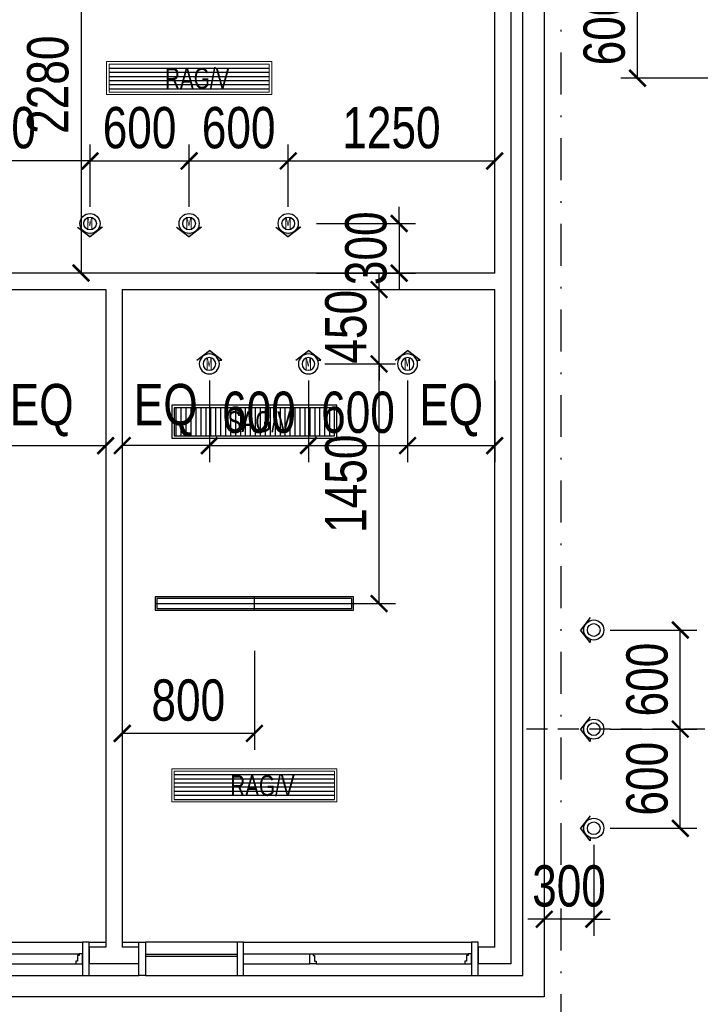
# Model space of a CAD drawing. Header units: millimetres. Extents: x -539149 to -534375, y 505028 to 505469.
# Tile 77 of 135: x -535898 to -535857, y 505186 to 505246. Entities that reach past the tile are written whole.
import ezdxf

# ---------------------------------------------------------------- set-up
doc = ezdxf.new("R2010")
doc.units = ezdxf.units.MM
doc.header["$LTSCALE"] = 10
doc.linetypes.add('DASHDOTX2', pattern=[50.8, 25.4, -12.7, 0, -12.7])
doc.linetypes.add('DASHED', pattern=[19.05, 12.7, -6.35])
doc.layers.get('Defpoints').update_dxf_attribs({"color": 8})
for name, color, linetype in [('A-建筑-新增墙体', 3, 'Continuous'), ('B-平面-到顶家具H', 30, 'Continuous'), ('B-平面-完成面造型线', 6, 'Continuous'), ('C-顶棚-灯具', 4, 'Continuous'), ('C-顶棚-灯具尺寸', 4, 'Continuous'), ('C-顶棚-细线', 31, 'Continuous'), ('C-顶棚-造型线', 30, 'Continuous')]:
    doc.layers.add(name, color=color, linetype=linetype)
doc.layers.add('C-顶棚-空调', color=4, linetype='Continuous', lineweight=20)
doc.layers.add('E-空调', color=4, linetype='Continuous', lineweight=20)
doc.styles.add('CCD_DIM', font='txt', dxfattribs={"width": 0.8})
doc.styles.add('STSL', font='txt', dxfattribs={"width": 0.8})
doc.styles.add('宋体', font='txt', dxfattribs={"width": 1.1})
doc.dimstyles.new('1-1', dxfattribs={"dimscale": 0, "dimtxt": 2.5, "dimasz": 1, "dimexe": 1, "dimexo": 1, "dimgap": 0.75, "dimtad": 1, "dimdec": 0, "dimrnd": 0.005, "dimzin": 0, "dimdsep": 46, "dimtxsty": 'CCD_DIM', "dimblk": 'ARCHTICK', "dimcen": 0.13, "dimclrd": 44, "dimclre": 44, "dimclrt": 50, "dimadec": 0, "dimazin": 0, "dimtfac": 1, "dimtdec": 0, "dimtix": 1, "dimtmove": 2, "dimatfit": 3, "dimldrblk": 'HBA_Leader_Dot', "dimfxl": 5, "dimfxlon": 1, "dimtvp": 1, "dimtolj": 1, "dimtzin": 0, "dimarcsym": 0})

# ---------------------------------------------------------------- blocks, each defined once
blk = doc.blocks.new('*E407')
at = {"layer": 'B-平面-到顶家具H'}
for p, q in [((1460, 130), (2510, 130)), ((2510, -70), (1460, -70))]:
    blk.add_line(p, q, dxfattribs=at)
at = {"layer": 'B-平面-完成面造型线'}
for p, q in [((1420, 60), (1020, 60)), ((1420, 0), (1020, 0))]:
    blk.add_line(p, q, dxfattribs=at)
at = {"layer": 'B-平面-完成面造型线', "color": 4}
for p, q in [((1460, 56), (2510, 56)), ((1460, 44), (2510, 44))]:
    blk.add_line(p, q, dxfattribs=at)
at = {"layer": 'B-平面-完成面造型线'}
for points in [[(0, 130), (40, 130), (40, -70), (0, -70)], [(1420, 130), (1460, 130), (1460, -70), (1420, -70)], [(2550, 130), (2510, 130), (2510, -70), (2550, -70)]]:
    blk.add_lwpolyline(points, close=True, dxfattribs=at)
for points in [[(80, 15), (80, 0), (40, 0), (40, 60), (60, 60), (60, 50), (70, 50), (70, 15), (80, 15)], [(980, 15), (980, 0), (1020, 0), (1020, 60), (1000, 60), (1000, 50), (990, 50), (990, 15), (980, 15)]]:
    blk.add_lwpolyline(points, dxfattribs=at)
at = {"layer": 'C-顶棚-细线'}
for p, q in [((1000, 60), (60, 60)), ((980, 0), (80, 0))]:
    blk.add_line(p, q, dxfattribs=at)
at = {"layer": 'C-顶棚-造型线'}
for p, q in [((1420, 130), (40, 130)), ((1420, -70), (40, -70))]:
    blk.add_line(p, q, dxfattribs=at)
blk = doc.blocks.new('*E411')
at = {"layer": 'B-平面-到顶家具H'}
for p, q in [((1460, 130), (2015, 130)), ((2015, -70), (1460, -70))]:
    blk.add_line(p, q, dxfattribs=at)
at = {"layer": 'B-平面-完成面造型线'}
for p, q in [((1420, 60), (1020, 60)), ((1420, 0), (1020, 0))]:
    blk.add_line(p, q, dxfattribs=at)
at = {"layer": 'B-平面-完成面造型线', "color": 4}
for p, q in [((1460, 56), (2015, 56)), ((1460, 44), (2015, 44))]:
    blk.add_line(p, q, dxfattribs=at)
at = {"layer": 'B-平面-完成面造型线'}
for points in [[(0, 130), (40, 130), (40, -70), (0, -70)], [(1420, 130), (1460, 130), (1460, -70), (1420, -70)], [(2055, 130), (2015, 130), (2015, -70), (2055, -70)]]:
    blk.add_lwpolyline(points, close=True, dxfattribs=at)
for points in [[(80, 15), (80, 0), (40, 0), (40, 60), (60, 60), (60, 50), (70, 50), (70, 15), (80, 15)], [(980, 15), (980, 0), (1020, 0), (1020, 60), (1000, 60), (1000, 50), (990, 50), (990, 15), (980, 15)]]:
    blk.add_lwpolyline(points, dxfattribs=at)
at = {"layer": 'C-顶棚-细线'}
for p, q in [((1000, 60), (60, 60)), ((980, 0), (80, 0))]:
    blk.add_line(p, q, dxfattribs=at)
at = {"layer": 'C-顶棚-造型线'}
for p, q in [((1420, 130), (40, 130)), ((1420, -70), (40, -70))]:
    blk.add_line(p, q, dxfattribs=at)
blk = doc.blocks.new('A$C323A0BBE')
at = {"layer": 'C-顶棚-灯具', "color": 8}
for p, q in [((0, 600), (0, -600)), ((-40, 0), (40, 0))]:
    blk.add_line(p, q, dxfattribs=at)
at = {"layer": 'C-顶棚-灯具'}
blk.add_lwpolyline([(-40, -600), (40, -600), (40, 600), (-40, 600)], close=True, dxfattribs=at)
at = {"layer": 'C-顶棚-灯具', "color": 8}
blk.add_lwpolyline([(-30, -590), (30, -590), (30, 590), (-30, 590)], close=True, dxfattribs=at)
blk = doc.blocks.new('射灯(可调角度）')
h = blk.add_hatch(color=9)
edge = h.paths.add_edge_path()
edge.add_line((17.3, 44.1), (17.3, 59))
edge.add_line((17.3, 59), (63.3, 0))
edge.add_line((63.3, 0), (17.3, -59))
edge.add_line((17.3, -59), (17.3, -44.1))
edge.add_ellipse((0, 0), major_axis=(-33.5, 33.5), ratio=1, start_angle=156.4449, end_angle=225)
edge.add_ellipse((0, 0), major_axis=(33.5, 33.5), ratio=1, start_angle=315, end_angle=383.5551)
for p, q in [((17.3, 44.1), (17.3, 59)), ((17.3, 59), (63.3, 0)), ((17.3, -59), (63.3, 0))]:
    blk.add_line(p, q)
blk.add_circle((0, 0), 47.4)
at = {"color": 8}
blk.add_circle((0, 0), 30, dxfattribs=at)
blk = doc.blocks.new('_ArchTick')
at = {"color": 0, "linetype": 'ByBlock', "const_width": 0.15}
blk.add_lwpolyline([(-0.5, -0.5), (0.5, 0.5)], dxfattribs=at)
blk = doc.blocks.new('*D289')
at = {"layer": 'C-顶棚-灯具尺寸', "color": 44, "lineweight": -2, "ltscale": 0.01, "transparency": 16777216}
for p, q in [((-535893.573, 505234.499), (-535893.573, 505238.283)), ((-535887.573, 505234.499), (-535887.573, 505238.283)), ((-535893.573, 505237.283), (-535887.573, 505237.283))]:
    blk.add_line(p, q, dxfattribs=at)
at = {"layer": 'Defpoints', "color": 0, "ltscale": 0.01, "transparency": 16777216}
for p in [(-535887.573, 505237.283), (-535893.573, 505233.499), (-535887.573, 505233.499)]:
    blk.add_point(p, dxfattribs=at)
at = {"layer": 'C-顶棚-灯具尺寸', "color": 44, "lineweight": -2, "ltscale": 0.01, "transparency": 16777216, "rotation": 180}
blk.add_blockref('_ArchTick', (-535893.573, 505237.283), dxfattribs=at)
at = {"layer": 'C-顶棚-灯具尺寸', "color": 44, "lineweight": -2, "ltscale": 0.01, "transparency": 16777216}
blk.add_blockref('_ArchTick', (-535887.573, 505237.283), dxfattribs=at)
at = {"layer": 'C-顶棚-灯具尺寸', "color": 50, "ltscale": 0.01, "transparency": 16777216, "insert": (-535890.573, 505239.283), "char_height": 2.5, "attachment_point": 5, "style": 'CCD_DIM'}
blk.add_mtext('\\A1;600', dxfattribs=at)
blk = doc.blocks.new('HBA_Leader_Dot')
at = {"color": 0, "linetype": 'ByBlock'}
blk.add_line((-5, 0), (-10, 0), dxfattribs=at)
at = {"color": 0, "linetype": 'ByBlock', "const_width": 5}
blk.add_lwpolyline([(-2.5, 0, 1), (2.5, 0, 1)], format="xyb", close=True, dxfattribs=at)
blk = doc.blocks.new('*D290')
at = {"layer": 'C-顶棚-灯具尺寸', "color": 44, "lineweight": -2, "ltscale": 0.01, "transparency": 16777216}
for p, q in [((-535887.573, 505234.499), (-535887.573, 505238.283)), ((-535881.573, 505234.499), (-535881.573, 505238.283)), ((-535887.573, 505237.283), (-535881.573, 505237.283))]:
    blk.add_line(p, q, dxfattribs=at)
at = {"layer": 'Defpoints', "color": 0, "ltscale": 0.01, "transparency": 16777216}
for p in [(-535881.573, 505237.283), (-535887.573, 505233.499), (-535881.573, 505233.499)]:
    blk.add_point(p, dxfattribs=at)
at = {"layer": 'C-顶棚-灯具尺寸', "color": 44, "lineweight": -2, "ltscale": 0.01, "transparency": 16777216, "rotation": 180}
blk.add_blockref('_ArchTick', (-535887.573, 505237.283), dxfattribs=at)
at = {"layer": 'C-顶棚-灯具尺寸', "color": 44, "lineweight": -2, "ltscale": 0.01, "transparency": 16777216}
blk.add_blockref('_ArchTick', (-535881.573, 505237.283), dxfattribs=at)
at = {"layer": 'C-顶棚-灯具尺寸', "color": 50, "ltscale": 0.01, "transparency": 16777216, "insert": (-535884.573, 505239.283), "char_height": 2.5, "attachment_point": 5, "style": 'CCD_DIM'}
blk.add_mtext('\\A1;600', dxfattribs=at)
blk = doc.blocks.new('*D291')
at = {"layer": 'C-顶棚-灯具尺寸', "color": 44, "lineweight": -2, "ltscale": 0.01, "transparency": 16777216}
for p, q in [((-535874.859, 505233.499), (-535874.859, 505234.499)), ((-535879.859, 505233.499), (-535873.859, 505233.499)), ((-535874.859, 505233.499), (-535874.859, 505230.499)), ((-535879.859, 505230.499), (-535873.859, 505230.499)), ((-535874.859, 505230.499), (-535874.859, 505229.499))]:
    blk.add_line(p, q, dxfattribs=at)
at = {"layer": 'Defpoints', "color": 0, "ltscale": 0.01, "transparency": 16777216}
for p in [(-535881.573, 505233.499), (-535881.573, 505230.499), (-535874.859, 505230.499)]:
    blk.add_point(p, dxfattribs=at)
at = {"layer": 'C-顶棚-灯具尺寸', "color": 44, "lineweight": -2, "ltscale": 0.01, "transparency": 16777216}
for p, rotation in [((-535874.859, 505233.499), 270), ((-535874.859, 505230.499), 90)]:
    blk.add_blockref('_ArchTick', p, dxfattribs=dict(at, rotation=rotation))
at = {"layer": 'C-顶棚-灯具尺寸', "color": 50, "ltscale": 0.01, "transparency": 16777216, "insert": (-535876.859, 505231.999), "char_height": 2.5, "attachment_point": 5, "rotation": 90, "style": 'CCD_DIM'}
blk.add_mtext('\\A1;300', dxfattribs=at)
blk = doc.blocks.new('*D292')
at = {"layer": 'C-顶棚-灯具尺寸', "color": 44, "lineweight": -2, "ltscale": 0.01, "transparency": 16777216}
for p, q in [((-535881.573, 505234.499), (-535881.573, 505238.283)), ((-535869.073, 505234.499), (-535869.073, 505238.283)), ((-535881.573, 505237.283), (-535869.073, 505237.283))]:
    blk.add_line(p, q, dxfattribs=at)
at = {"layer": 'Defpoints', "color": 0, "ltscale": 0.01, "transparency": 16777216}
for p in [(-535869.073, 505237.283), (-535881.573, 505233.499), (-535869.073, 505233.499)]:
    blk.add_point(p, dxfattribs=at)
at = {"layer": 'C-顶棚-灯具尺寸', "color": 44, "lineweight": -2, "ltscale": 0.01, "transparency": 16777216, "rotation": 180}
blk.add_blockref('_ArchTick', (-535881.573, 505237.283), dxfattribs=at)
at = {"layer": 'C-顶棚-灯具尺寸', "color": 44, "lineweight": -2, "ltscale": 0.01, "transparency": 16777216}
blk.add_blockref('_ArchTick', (-535869.073, 505237.283), dxfattribs=at)
at = {"layer": 'C-顶棚-灯具尺寸', "color": 50, "ltscale": 0.01, "transparency": 16777216, "insert": (-535875.323, 505239.283), "char_height": 2.5, "attachment_point": 5, "style": 'CCD_DIM'}
blk.add_mtext('\\A1;1250', dxfattribs=at)
blk = doc.blocks.new('*D293')
at = {"layer": 'C-顶棚-灯具尺寸', "color": 44, "lineweight": -2, "ltscale": 0.01, "transparency": 16777216}
for p, q in [((-535906.073, 505234.499), (-535906.073, 505238.283)), ((-535893.573, 505234.499), (-535893.573, 505238.283)), ((-535893.573, 505237.283), (-535906.073, 505237.283))]:
    blk.add_line(p, q, dxfattribs=at)
at = {"layer": 'Defpoints', "color": 0, "ltscale": 0.01, "transparency": 16777216}
for p in [(-535906.073, 505237.283), (-535906.073, 505233.499), (-535893.573, 505233.499)]:
    blk.add_point(p, dxfattribs=at)
at = {"layer": 'C-顶棚-灯具尺寸', "color": 44, "lineweight": -2, "ltscale": 0.01, "transparency": 16777216, "rotation": 180}
blk.add_blockref('_ArchTick', (-535906.073, 505237.283), dxfattribs=at)
at = {"layer": 'C-顶棚-灯具尺寸', "color": 44, "lineweight": -2, "ltscale": 0.01, "transparency": 16777216}
blk.add_blockref('_ArchTick', (-535893.573, 505237.283), dxfattribs=at)
at = {"layer": 'C-顶棚-灯具尺寸', "color": 50, "ltscale": 0.01, "transparency": 16777216, "insert": (-535899.823, 505239.283), "char_height": 2.5, "attachment_point": 5, "style": 'CCD_DIM'}
blk.add_mtext('\\A1;1250', dxfattribs=at)
blk = doc.blocks.new('*D294')
at = {"layer": 'C-顶棚-灯具尺寸', "color": 44, "lineweight": -2, "ltscale": 0.01, "transparency": 16777216}
for p, q in [((-535889.115, 505253.299), (-535895.115, 505253.299)), ((-535894.115, 505253.299), (-535894.115, 505230.499)), ((-535889.115, 505230.499), (-535895.115, 505230.499))]:
    blk.add_line(p, q, dxfattribs=at)
at = {"layer": 'Defpoints', "color": 0, "ltscale": 0.01, "transparency": 16777216}
for p in [(-535887.573, 505253.299), (-535894.115, 505230.499), (-535887.611, 505230.499)]:
    blk.add_point(p, dxfattribs=at)
at = {"layer": 'C-顶棚-灯具尺寸', "color": 44, "lineweight": -2, "ltscale": 0.01, "transparency": 16777216}
for p, rotation in [((-535894.115, 505253.299), 90), ((-535894.115, 505230.499), 270)]:
    blk.add_blockref('_ArchTick', p, dxfattribs=dict(at, rotation=rotation))
at = {"layer": 'C-顶棚-灯具尺寸', "color": 50, "ltscale": 0.01, "transparency": 16777216, "insert": (-535896.115, 505241.899), "char_height": 2.5, "attachment_point": 5, "rotation": 90, "style": 'CCD_DIM'}
blk.add_mtext('\\A1;2280', dxfattribs=at)
blk = doc.blocks.new('*D295')
at = {"layer": 'C-顶棚-灯具尺寸', "color": 44, "lineweight": -2, "ltscale": 0.01, "transparency": 16777216}
for p, q in [((-535886.348, 505223.999), (-535886.348, 505219.059)), ((-535880.348, 505223.999), (-535880.348, 505219.059)), ((-535886.348, 505220.059), (-535880.348, 505220.059))]:
    blk.add_line(p, q, dxfattribs=at)
at = {"layer": 'Defpoints', "color": 0, "ltscale": 0.01, "transparency": 16777216}
for p in [(-535886.348, 505224.999), (-535880.348, 505224.999), (-535880.348, 505220.059)]:
    blk.add_point(p, dxfattribs=at)
at = {"layer": 'C-顶棚-灯具尺寸', "color": 44, "lineweight": -2, "ltscale": 0.01, "transparency": 16777216, "rotation": 180}
blk.add_blockref('_ArchTick', (-535886.348, 505220.059), dxfattribs=at)
at = {"layer": 'C-顶棚-灯具尺寸', "color": 44, "lineweight": -2, "ltscale": 0.01, "transparency": 16777216}
blk.add_blockref('_ArchTick', (-535880.348, 505220.059), dxfattribs=at)
at = {"layer": 'C-顶棚-灯具尺寸', "color": 50, "ltscale": 0.01, "transparency": 16777216, "insert": (-535883.348, 505222.059), "char_height": 2.5, "attachment_point": 5, "style": 'CCD_DIM'}
blk.add_mtext('\\A1;600', dxfattribs=at)
blk = doc.blocks.new('*D296')
at = {"layer": 'C-顶棚-灯具尺寸', "color": 44, "lineweight": -2, "ltscale": 0.01, "transparency": 16777216}
for p, q in [((-535880.348, 505223.999), (-535880.348, 505219.059)), ((-535874.348, 505223.999), (-535874.348, 505219.059)), ((-535880.348, 505220.059), (-535874.348, 505220.059))]:
    blk.add_line(p, q, dxfattribs=at)
at = {"layer": 'Defpoints', "color": 0, "ltscale": 0.01, "transparency": 16777216}
for p in [(-535880.348, 505224.999), (-535874.348, 505224.999), (-535874.348, 505220.059)]:
    blk.add_point(p, dxfattribs=at)
at = {"layer": 'C-顶棚-灯具尺寸', "color": 44, "lineweight": -2, "ltscale": 0.01, "transparency": 16777216, "rotation": 180}
blk.add_blockref('_ArchTick', (-535880.348, 505220.059), dxfattribs=at)
at = {"layer": 'C-顶棚-灯具尺寸', "color": 44, "lineweight": -2, "ltscale": 0.01, "transparency": 16777216}
blk.add_blockref('_ArchTick', (-535874.348, 505220.059), dxfattribs=at)
at = {"layer": 'C-顶棚-灯具尺寸', "color": 50, "ltscale": 0.01, "transparency": 16777216, "insert": (-535877.348, 505222.059), "char_height": 2.5, "attachment_point": 5, "style": 'CCD_DIM'}
blk.add_mtext('\\A1;600', dxfattribs=at)
blk = doc.blocks.new('*D297')
at = {"layer": 'C-顶棚-灯具尺寸', "color": 44, "lineweight": -2, "ltscale": 0.01, "transparency": 16777216}
for p, q in [((-535874.348, 505223.999), (-535874.348, 505219.059)), ((-535869.073, 505223.999), (-535869.073, 505219.059)), ((-535874.348, 505220.059), (-535869.073, 505220.059))]:
    blk.add_line(p, q, dxfattribs=at)
at = {"layer": 'Defpoints', "color": 0, "ltscale": 0.01, "transparency": 16777216}
for p in [(-535874.348, 505224.999), (-535869.073, 505224.999), (-535869.073, 505220.059)]:
    blk.add_point(p, dxfattribs=at)
at = {"layer": 'C-顶棚-灯具尺寸', "color": 44, "lineweight": -2, "ltscale": 0.01, "transparency": 16777216, "rotation": 180}
blk.add_blockref('_ArchTick', (-535874.348, 505220.059), dxfattribs=at)
at = {"layer": 'C-顶棚-灯具尺寸', "color": 44, "lineweight": -2, "ltscale": 0.01, "transparency": 16777216}
blk.add_blockref('_ArchTick', (-535869.073, 505220.059), dxfattribs=at)
at = {"layer": 'C-顶棚-灯具尺寸', "color": 50, "ltscale": 0.01, "transparency": 16777216, "insert": (-535871.711, 505222.198), "char_height": 2.5, "attachment_point": 5, "style": 'CCD_DIM'}
blk.add_mtext('\\A1;EQ', dxfattribs=at)
blk = doc.blocks.new('*D298')
at = {"layer": 'C-顶棚-灯具尺寸', "color": 44, "lineweight": -2, "ltscale": 0.01, "transparency": 16777216}
for p, q in [((-535891.623, 505223.999), (-535891.623, 505219.059)), ((-535886.348, 505223.999), (-535886.348, 505219.059)), ((-535886.348, 505220.059), (-535891.623, 505220.059))]:
    blk.add_line(p, q, dxfattribs=at)
at = {"layer": 'Defpoints', "color": 0, "ltscale": 0.01, "transparency": 16777216}
for p in [(-535891.623, 505224.999), (-535886.348, 505224.999), (-535891.623, 505220.059)]:
    blk.add_point(p, dxfattribs=at)
at = {"layer": 'C-顶棚-灯具尺寸', "color": 44, "lineweight": -2, "ltscale": 0.01, "transparency": 16777216, "rotation": 180}
blk.add_blockref('_ArchTick', (-535891.623, 505220.059), dxfattribs=at)
at = {"layer": 'C-顶棚-灯具尺寸', "color": 44, "lineweight": -2, "ltscale": 0.01, "transparency": 16777216}
blk.add_blockref('_ArchTick', (-535886.348, 505220.059), dxfattribs=at)
at = {"layer": 'C-顶棚-灯具尺寸', "color": 50, "ltscale": 0.01, "transparency": 16777216, "insert": (-535888.986, 505222.198), "char_height": 2.5, "attachment_point": 5, "style": 'CCD_DIM'}
blk.add_mtext('\\A1;EQ', dxfattribs=at)
blk = doc.blocks.new('*D299')
at = {"layer": 'C-顶棚-灯具尺寸', "color": 44, "lineweight": -2, "ltscale": 0.01, "transparency": 16777216}
for p, q in [((-535876.073, 505229.499), (-535876.073, 505230.499)), ((-535879.325, 505229.499), (-535875.073, 505229.499)), ((-535876.073, 505224.999), (-535876.073, 505229.499)), ((-535879.348, 505224.999), (-535875.073, 505224.999)), ((-535876.073, 505224.999), (-535876.073, 505223.999))]:
    blk.add_line(p, q, dxfattribs=at)
at = {"layer": 'Defpoints', "color": 0, "ltscale": 0.01, "transparency": 16777216}
for p in [(-535880.325, 505229.499), (-535876.073, 505229.499), (-535880.348, 505224.999)]:
    blk.add_point(p, dxfattribs=at)
at = {"layer": 'C-顶棚-灯具尺寸', "color": 44, "lineweight": -2, "ltscale": 0.01, "transparency": 16777216}
for p, rotation in [((-535876.073, 505229.499), 270), ((-535876.073, 505224.999), 90)]:
    blk.add_blockref('_ArchTick', p, dxfattribs=dict(at, rotation=rotation))
at = {"layer": 'C-顶棚-灯具尺寸', "color": 50, "ltscale": 0.01, "transparency": 16777216, "insert": (-535878.073, 505227.249), "char_height": 2.5, "attachment_point": 5, "rotation": 90, "style": 'CCD_DIM'}
blk.add_mtext('\\A1;450', dxfattribs=at)
blk = doc.blocks.new('*D300')
at = {"layer": 'C-顶棚-灯具尺寸', "color": 44, "lineweight": -2, "ltscale": 0.01, "transparency": 16777216}
for p, q in [((-535891.623, 505207.642), (-535891.623, 505201.642)), ((-535883.623, 505207.642), (-535883.623, 505201.642)), ((-535883.623, 505202.642), (-535891.623, 505202.642))]:
    blk.add_line(p, q, dxfattribs=at)
at = {"layer": 'Defpoints', "color": 0, "ltscale": 0.01, "transparency": 16777216}
for p in [(-535891.623, 505210.499), (-535883.623, 505210.499), (-535891.623, 505202.642)]:
    blk.add_point(p, dxfattribs=at)
at = {"layer": 'C-顶棚-灯具尺寸', "color": 44, "lineweight": -2, "ltscale": 0.01, "transparency": 16777216, "rotation": 180}
blk.add_blockref('_ArchTick', (-535891.623, 505202.642), dxfattribs=at)
at = {"layer": 'C-顶棚-灯具尺寸', "color": 44, "lineweight": -2, "ltscale": 0.01, "transparency": 16777216}
blk.add_blockref('_ArchTick', (-535883.623, 505202.642), dxfattribs=at)
at = {"layer": 'C-顶棚-灯具尺寸', "color": 50, "ltscale": 0.01, "transparency": 16777216, "insert": (-535887.623, 505204.642), "char_height": 2.5, "attachment_point": 5, "style": 'CCD_DIM'}
blk.add_mtext('\\A1;800', dxfattribs=at)
blk = doc.blocks.new('*D301')
at = {"layer": 'C-顶棚-灯具尺寸', "color": 44, "lineweight": -2, "ltscale": 0.01, "transparency": 16777216}
for p, q in [((-535879.348, 505224.999), (-535875.073, 505224.999)), ((-535876.073, 505210.499), (-535876.073, 505224.999)), ((-535881.073, 505210.499), (-535875.073, 505210.499))]:
    blk.add_line(p, q, dxfattribs=at)
at = {"layer": 'Defpoints', "color": 0, "ltscale": 0.01, "transparency": 16777216}
for p in [(-535880.348, 505224.999), (-535876.073, 505224.999), (-535883.623, 505210.499)]:
    blk.add_point(p, dxfattribs=at)
at = {"layer": 'C-顶棚-灯具尺寸', "color": 44, "lineweight": -2, "ltscale": 0.01, "transparency": 16777216}
for p, rotation in [((-535876.073, 505224.999), 90), ((-535876.073, 505210.499), 270)]:
    blk.add_blockref('_ArchTick', p, dxfattribs=dict(at, rotation=rotation))
at = {"layer": 'C-顶棚-灯具尺寸', "color": 50, "ltscale": 0.01, "transparency": 16777216, "insert": (-535878.073, 505217.749), "char_height": 2.5, "attachment_point": 5, "rotation": 90, "style": 'CCD_DIM'}
blk.add_mtext('\\A1;1450', dxfattribs=at)
blk = doc.blocks.new('*D304')
at = {"layer": 'C-顶棚-灯具尺寸', "color": 44, "lineweight": -2, "ltscale": 0.01, "transparency": 16777216}
for p, q in [((-535900.373, 505223.999), (-535900.373, 505219.059)), ((-535892.623, 505223.999), (-535892.623, 505219.059)), ((-535900.373, 505220.059), (-535892.623, 505220.059))]:
    blk.add_line(p, q, dxfattribs=at)
at = {"layer": 'Defpoints', "color": 0, "ltscale": 0.01, "transparency": 16777216}
for p in [(-535900.373, 505224.999), (-535892.623, 505224.999), (-535892.623, 505220.059)]:
    blk.add_point(p, dxfattribs=at)
at = {"layer": 'C-顶棚-灯具尺寸', "color": 44, "lineweight": -2, "ltscale": 0.01, "transparency": 16777216, "rotation": 180}
blk.add_blockref('_ArchTick', (-535900.373, 505220.059), dxfattribs=at)
at = {"layer": 'C-顶棚-灯具尺寸', "color": 44, "lineweight": -2, "ltscale": 0.01, "transparency": 16777216}
blk.add_blockref('_ArchTick', (-535892.623, 505220.059), dxfattribs=at)
at = {"layer": 'C-顶棚-灯具尺寸', "color": 50, "ltscale": 0.01, "transparency": 16777216, "insert": (-535896.498, 505222.198), "char_height": 2.5, "attachment_point": 5, "style": 'CCD_DIM'}
blk.add_mtext('\\A1;EQ', dxfattribs=at)
blk = doc.blocks.new('*D377')
at = {"layer": 'C-顶棚-灯具尺寸', "color": 44, "lineweight": -2, "ltscale": 0.01, "transparency": 16777216}
for p, q in [((-535866.073, 505195.899), (-535866.073, 505190.396)), ((-535863.073, 505195.899), (-535863.073, 505190.396)), ((-535866.073, 505191.396), (-535867.073, 505191.396)), ((-535863.073, 505191.396), (-535866.073, 505191.396)), ((-535863.073, 505191.396), (-535862.073, 505191.396))]:
    blk.add_line(p, q, dxfattribs=at)
at = {"layer": 'Defpoints', "color": 0, "ltscale": 0.01, "transparency": 16777216}
for p in [(-535866.073, 505196.899), (-535863.073, 505196.899), (-535866.073, 505191.396)]:
    blk.add_point(p, dxfattribs=at)
at = {"layer": 'C-顶棚-灯具尺寸', "color": 44, "lineweight": -2, "ltscale": 0.01, "transparency": 16777216}
blk.add_blockref('_ArchTick', (-535866.073, 505191.396), dxfattribs=at)
at = {"layer": 'C-顶棚-灯具尺寸', "color": 44, "lineweight": -2, "ltscale": 0.01, "transparency": 16777216, "rotation": 180}
blk.add_blockref('_ArchTick', (-535863.073, 505191.396), dxfattribs=at)
at = {"layer": 'C-顶棚-灯具尺寸', "color": 50, "ltscale": 0.01, "transparency": 16777216, "insert": (-535864.573, 505193.396), "char_height": 2.5, "attachment_point": 5, "style": 'CCD_DIM'}
blk.add_mtext('\\A1;300', dxfattribs=at)
blk = doc.blocks.new('*D378')
at = {"layer": 'C-顶棚-灯具尺寸', "color": 44, "lineweight": -2, "ltscale": 0.01, "transparency": 16777216}
for p, q in [((-535862.073, 505202.899), (-535856.837, 505202.899)), ((-535857.837, 505196.899), (-535857.837, 505202.899)), ((-535862.073, 505196.899), (-535856.837, 505196.899))]:
    blk.add_line(p, q, dxfattribs=at)
at = {"layer": 'Defpoints', "color": 0, "ltscale": 0.01, "transparency": 16777216}
for p in [(-535863.073, 505202.899), (-535857.837, 505202.899), (-535863.073, 505196.899)]:
    blk.add_point(p, dxfattribs=at)
at = {"layer": 'C-顶棚-灯具尺寸', "color": 44, "lineweight": -2, "ltscale": 0.01, "transparency": 16777216}
for p, rotation in [((-535857.837, 505202.899), 90), ((-535857.837, 505196.899), 270)]:
    blk.add_blockref('_ArchTick', p, dxfattribs=dict(at, rotation=rotation))
at = {"layer": 'C-顶棚-灯具尺寸', "color": 50, "ltscale": 0.01, "transparency": 16777216, "insert": (-535859.837, 505199.899), "char_height": 2.5, "attachment_point": 5, "rotation": 90, "style": 'CCD_DIM'}
blk.add_mtext('\\A1;600', dxfattribs=at)
blk = doc.blocks.new('*D379')
at = {"layer": 'C-顶棚-灯具尺寸', "color": 44, "lineweight": -2, "ltscale": 0.01, "transparency": 16777216}
for p, q in [((-535862.073, 505208.899), (-535856.837, 505208.899)), ((-535857.837, 505202.899), (-535857.837, 505208.899)), ((-535862.073, 505202.899), (-535856.837, 505202.899))]:
    blk.add_line(p, q, dxfattribs=at)
at = {"layer": 'Defpoints', "color": 0, "ltscale": 0.01, "transparency": 16777216}
for p in [(-535863.073, 505208.899), (-535857.837, 505208.899), (-535863.073, 505202.899)]:
    blk.add_point(p, dxfattribs=at)
at = {"layer": 'C-顶棚-灯具尺寸', "color": 44, "lineweight": -2, "ltscale": 0.01, "transparency": 16777216}
for p, rotation in [((-535857.837, 505208.899), 90), ((-535857.837, 505202.899), 270)]:
    blk.add_blockref('_ArchTick', p, dxfattribs=dict(at, rotation=rotation))
at = {"layer": 'C-顶棚-灯具尺寸', "color": 50, "ltscale": 0.01, "transparency": 16777216, "insert": (-535859.837, 505205.899), "char_height": 2.5, "attachment_point": 5, "rotation": 90, "style": 'CCD_DIM'}
blk.add_mtext('\\A1;600', dxfattribs=at)
blk = doc.blocks.new('*D383')
at = {"layer": 'C-顶棚-灯具尺寸', "color": 44, "lineweight": -2, "ltscale": 0.01, "transparency": 16777216}
for p, q in [((-535855.573, 505248.299), (-535861.43, 505248.299)), ((-535860.43, 505242.299), (-535860.43, 505248.299)), ((-535855.573, 505242.299), (-535861.43, 505242.299))]:
    blk.add_line(p, q, dxfattribs=at)
at = {"layer": 'Defpoints', "color": 0, "ltscale": 0.01, "transparency": 16777216}
for p in [(-535860.43, 505248.299), (-535854.573, 505248.299), (-535854.573, 505242.299)]:
    blk.add_point(p, dxfattribs=at)
at = {"layer": 'C-顶棚-灯具尺寸', "color": 44, "lineweight": -2, "ltscale": 0.01, "transparency": 16777216}
for p, rotation in [((-535860.43, 505248.299), 90), ((-535860.43, 505242.299), 270)]:
    blk.add_blockref('_ArchTick', p, dxfattribs=dict(at, rotation=rotation))
at = {"layer": 'C-顶棚-灯具尺寸', "color": 50, "ltscale": 0.01, "transparency": 16777216, "insert": (-535862.43, 505245.299), "char_height": 2.5, "attachment_point": 5, "rotation": 90, "style": 'CCD_DIM'}
blk.add_mtext('\\A1;600', dxfattribs=at)
blk = doc.blocks.new('A$C6A8D0C23')
at = {"layer": 'C-顶棚-灯具'}
h = blk.add_hatch(dxfattribs=at)
h.set_pattern_fill('_USER', color=8, scale=25, style=0, pattern_type=0)
h.set_pattern_definition([(0, (15, 15), (0, 25), [])])
h.paths.add_polyline_path([(15, 185), (15, 15), (985, 15), (985, 185)])
at = {"layer": 'C-顶棚-空调', "color": 8}
blk.add_lwpolyline([(15, 185), (15, 15), (985, 15), (985, 185)], close=True, dxfattribs=at)
at = {"layer": 'E-空调', "linetype": 'ByBlock'}
blk.add_lwpolyline([(0, 200), (0, 0), (1000, 0), (1000, 200)], close=True, dxfattribs=at)
at = {"layer": 'E-空调', "style": 'STSL', "width": 0.75}
blk.add_text('RAG/V', height=125, dxfattribs=at).set_placement((353.9, 36))
blk = doc.blocks.new('*U197')
at = {"layer": 'C-顶棚-灯具'}
h = blk.add_hatch(dxfattribs=at)
h.set_pattern_fill('_USER', color=8, scale=30, angle=90, style=0, pattern_type=0)
h.set_pattern_definition([(90, (15, 15), (-30, 2e-15), [])])
h.paths.add_polyline_path([(15, 185), (15, 15), (985, 15), (985, 185)])
at = {"layer": 'C-顶棚-灯具', "linetype": 'ByBlock'}
blk.add_lwpolyline([(0, 200), (0, 0), (1000, 0), (1000, 200)], close=True, dxfattribs=at)
at = {"layer": 'C-顶棚-灯具', "color": 8}
blk.add_lwpolyline([(15, 185), (15, 15), (985, 15), (985, 185)], close=True, dxfattribs=at)
at = {"layer": 'C-顶棚-灯具', "style": 'STSL', "width": 0.75}
blk.add_text('SAG/V', height=125, dxfattribs=at).set_placement((338.5, 38.7))

msp = doc.modelspace()

# ---------------------------------------------------------------- linework, layer by layer
at = {"layer": 'A-建筑-新增墙体', "ltscale": 0.01}
for p, q in [((-535868.073, 505188.699, 0.069), (-535868.073, 505277.099, 0.069)), ((-535869.073, 505230.499, 0.069), (-535869.073, 505276.099, 0.069)), ((-535869.073, 505230.499, 0.069), (-535906.073, 505230.499, 0.069)), ((-535920.123, 505229.499, 0.069), (-535892.623, 505229.499, 0.069)), ((-535892.623, 505229.499, 0.069), (-535892.623, 505189.699, 0.069)), ((-535891.623, 505229.499, 0.069), (-535869.073, 505229.499, 0.069)), ((-535891.623, 505229.499, 0.069), (-535891.623, 505189.699, 0.069)), ((-535869.073, 505189.699, 0.069), (-535869.073, 505229.499, 0.069)), ((-535892.623, 505189.699, 0.069), (-535893.623, 505189.699, 0.069)), ((-535893.623, 505189.699, 0.069), (-535893.623, 505188.699, 0.069)), ((-535890.623, 505189.699, 0.069), (-535891.623, 505189.699, 0.069)), ((-535890.623, 505188.699, 0.069), (-535890.623, 505189.699, 0.069)), ((-535869.073, 505189.699, 0.069), (-535870.073, 505189.699, 0.069)), ((-535870.073, 505189.699, 0.069), (-535870.073, 505188.699, 0.069)), ((-535890.623, 505188.699, 0.069), (-535893.623, 505188.699, 0.069)), ((-535868.073, 505188.699, 0.069), (-535870.073, 505188.699, 0.069))]:
    msp.add_line(p, q, dxfattribs=at)
at = {"layer": 'C-顶棚-灯具尺寸', "color": 251, "linetype": 'DASHED', "ltscale": 0.01}
msp.add_line((-535848.731, 505202.899, 0.069), (-535867.373, 505202.899, 0.069), dxfattribs=at)
at = {"layer": 'C-顶棚-细线', "ltscale": 0.01}
for p, q in [((-535867.373, 505187.999, 0.069), (-535867.373, 505277.799, 0.069)), ((-535893.623, 505189.999, 0.069), (-535892.623, 505189.999, 0.069)), ((-535891.623, 505189.999, 0.069), (-535890.623, 505189.999, 0.069)), ((-535893.623, 505187.999, 0.069), (-535890.623, 505187.999, 0.069)), ((-535870.073, 505187.999, 0.069), (-535867.373, 505187.999, 0.069))]:
    msp.add_line(p, q, dxfattribs=at)
at = {"layer": 'C-顶棚-造型线', "color": 51, "linetype": 'DASHDOTX2', "ltscale": 0.01, "elevation": 0.069}
msp.add_lwpolyline([(-536009.623, 505280.099), (-535865.073, 505280.099), (-535865.073, 505185.699), (-536009.623, 505185.699)], close=True, dxfattribs=at)
at = {"layer": 'C-顶棚-造型线', "ltscale": 0.01, "elevation": 0.069}
msp.add_lwpolyline([(-536008.623, 505279.099), (-535866.073, 505279.099), (-535866.073, 505186.699), (-536008.623, 505186.699)], close=True, dxfattribs=at)

# ---------------------------------------------------------------- block references
at = {"ltscale": 0.01, "xscale": -0.01, "yscale": 0.01, "zscale": 0.01}
for name, p in [('*E407', (-535893.623, 505188.699, 0.069)), ('*E411', (-535870.073, 505188.699, 0.069))]:
    msp.add_blockref(name, p, dxfattribs=at)
at = {"layer": 'C-顶棚-灯具', "ltscale": 0.01, "xscale": 0.01, "yscale": 0.01, "zscale": 0.01}
for name, p in [('A$C6A8D0C23', (-535892.573, 505241.299, 0.069)), ('*U197', (-535888.623, 505220.499, 0.069)), ('A$C6A8D0C23', (-535888.623, 505198.499, 0.069))]:
    msp.add_blockref(name, p, dxfattribs=at)
at = {"layer": 'C-顶棚-灯具', "linetype": 'ByBlock', "ltscale": 0.01, "yscale": 0.0128000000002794}
for p, xscale, zscale, rotation in [((-535893.573, 505233.499, 0.069), 0.0128000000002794, 0.0128000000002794, 270), ((-535887.573, 505233.499, 0.069), 0.0128000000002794, 0.0128000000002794, 270), ((-535881.573, 505233.499, 0.069), 0.0128000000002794, 0.0128000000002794, 270), ((-535886.348, 505224.999, 0.069), -0.0128000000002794, 0.0128, 270), ((-535880.348, 505224.999, 0.069), -0.0128000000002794, 0.0128, 270), ((-535874.348, 505224.999, 0.069), -0.0128000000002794, 0.0128, 270), ((-535863.073, 505208.899, 0.069), 0.0128000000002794, 0.0128000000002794, 180), ((-535863.073, 505202.899, 0.069), 0.0128000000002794, 0.0128000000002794, 180), ((-535863.073, 505196.899, 0.069), 0.0128000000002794, 0.0128000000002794, 180)]:
    msp.add_blockref('射灯(可调角度）', p, dxfattribs=dict(at, xscale=xscale, zscale=zscale, rotation=rotation))
at = {"layer": 'C-顶棚-灯具', "ltscale": 0.01, "xscale": 0.01, "yscale": 0.01, "zscale": 0.01, "rotation": 90}
msp.add_blockref('A$C323A0BBE', (-535883.623, 505210.499, 0.069), dxfattribs=at)

# ---------------------------------------------------------------- texts
at = {"layer": 'C-顶棚-灯具', "linetype": 'ByBlock', "ltscale": 0.01, "style": '宋体', "width": 0.8}
for p in [(-535893.789, 505233.129, 0.069), (-535887.789, 505233.129, 0.069), (-535881.789, 505233.129, 0.069), (-535886.564, 505224.629, 0.069), (-535880.564, 505224.629, 0.069), (-535874.564, 505224.629, 0.069)]:
    msp.add_text('M', height=0.75, dxfattribs=at).set_placement(p)

# ---------------------------------------------------------------- dimensions: what is measured, and where the dimension line sits
at = {"layer": 'C-顶棚-灯具尺寸', "ltscale": 0.01}
for base, p1, p2, angle, picture, middle in [((-535894.115, 505230.499, 0.069), (-535887.573, 505253.299, 0.069), (-535887.611, 505230.499, 0.069), 90, '*D294', (-535896.115, 505241.899, 0.069)), ((-535860.43, 505248.299, 0.069), (-535854.573, 505242.299, 0.069), (-535854.573, 505248.299, 0.069), 270, '*D383', (-535862.43, 505245.299, 0.069)), ((-535906.073, 505237.283, 0.069), (-535893.573, 505233.499, 0.069), (-535906.073, 505233.499, 0.069), 180, '*D293', (-535899.823, 505239.283, 0.069)), ((-535874.859, 505230.499, 0.069), (-535881.573, 505233.499, 0.069), (-535881.573, 505230.499, 0.069), 90, '*D291', (-535876.859, 505231.999, 0.069)), ((-535876.073, 505229.499, 0.069), (-535880.348, 505224.999, 0.069), (-535880.325, 505229.499, 0.069), 90, '*D299', (-535878.073, 505227.249, 0.069)), ((-535876.073, 505224.999, 0.069), (-535883.623, 505210.499, 0.069), (-535880.348, 505224.999, 0.069), 90, '*D301', (-535878.073, 505217.749, 0.069)), ((-535857.837, 505208.899, 0.069), (-535863.073, 505202.899, 0.069), (-535863.073, 505208.899, 0.069), 90, '*D379', (-535859.837, 505205.899, 0.069)), ((-535857.837, 505202.899, 0.069), (-535863.073, 505196.899, 0.069), (-535863.073, 505202.899, 0.069), 90, '*D378', (-535859.837, 505199.899, 0.069))]:
    dim = msp.add_linear_dim(base=base, p1=p1, p2=p2, angle=angle, dimstyle='1-1', override={"dimscale": 1, "dimlfac": 100}, dxfattribs=at)
    dim.commit()
    dim.dimension.update_dxf_attribs({"geometry": picture, "text_midpoint": middle})
for base, p1, p2, picture, middle in [((-535887.573, 505237.283, 0.069), (-535893.573, 505233.499, 0.069), (-535887.573, 505233.499, 0.069), '*D289', (-535890.573, 505239.283, 0.069)), ((-535881.573, 505237.283, 0.069), (-535887.573, 505233.499, 0.069), (-535881.573, 505233.499, 0.069), '*D290', (-535884.573, 505239.283, 0.069)), ((-535869.073, 505237.283, 0.069), (-535881.573, 505233.499, 0.069), (-535869.073, 505233.499, 0.069), '*D292', (-535875.323, 505239.283, 0.069)), ((-535880.348, 505220.059, 0.069), (-535886.348, 505224.999, 0.069), (-535880.348, 505224.999, 0.069), '*D295', (-535883.348, 505222.059, 0.069)), ((-535874.348, 505220.059, 0.069), (-535880.348, 505224.999, 0.069), (-535874.348, 505224.999, 0.069), '*D296', (-535877.348, 505222.059, 0.069)), ((-535891.623, 505202.642, 0.069), (-535883.623, 505210.499, 0.069), (-535891.623, 505210.499, 0.069), '*D300', (-535887.623, 505204.642, 0.069)), ((-535866.073, 505191.396, 0.069), (-535863.073, 505196.899, 0.069), (-535866.073, 505196.899, 0.069), '*D377', (-535864.573, 505193.396, 0.069))]:
    dim = msp.add_linear_dim(base=base, p1=p1, p2=p2, dimstyle='1-1', override={"dimscale": 1, "dimlfac": 100}, dxfattribs=at)
    dim.commit()
    dim.dimension.update_dxf_attribs({"geometry": picture, "text_midpoint": middle})
for base, p1, p2, picture, middle in [((-535892.623, 505220.059, 0.069), (-535900.373, 505224.999, 0.069), (-535892.623, 505224.999, 0.069), '*D304', (-535896.498, 505222.198, 0.069)), ((-535869.073, 505220.059, 0.069), (-535874.348, 505224.999, 0.069), (-535869.073, 505224.999, 0.069), '*D297', (-535871.711, 505222.198, 0.069))]:
    dim = msp.add_linear_dim(base=base, p1=p1, p2=p2, text='EQ', dimstyle='1-1', override={"dimscale": 1, "dimlfac": 100}, dxfattribs=at)
    dim.commit()
    dim.dimension.update_dxf_attribs({"geometry": picture, "text_midpoint": middle})
dim = msp.add_linear_dim(base=(-535891.623, 505220.059, 0.069), p1=(-535886.348, 505224.999, 0.069), p2=(-535891.623, 505224.999, 0.069), angle=180, text='EQ', dimstyle='1-1', override={"dimscale": 1, "dimlfac": 100}, dxfattribs=at)
dim.commit()
dim.dimension.update_dxf_attribs({"geometry": '*D298', "text_midpoint": (-535888.986, 505222.198, 0.069)})

doc.saveas('drawing.dxf')
